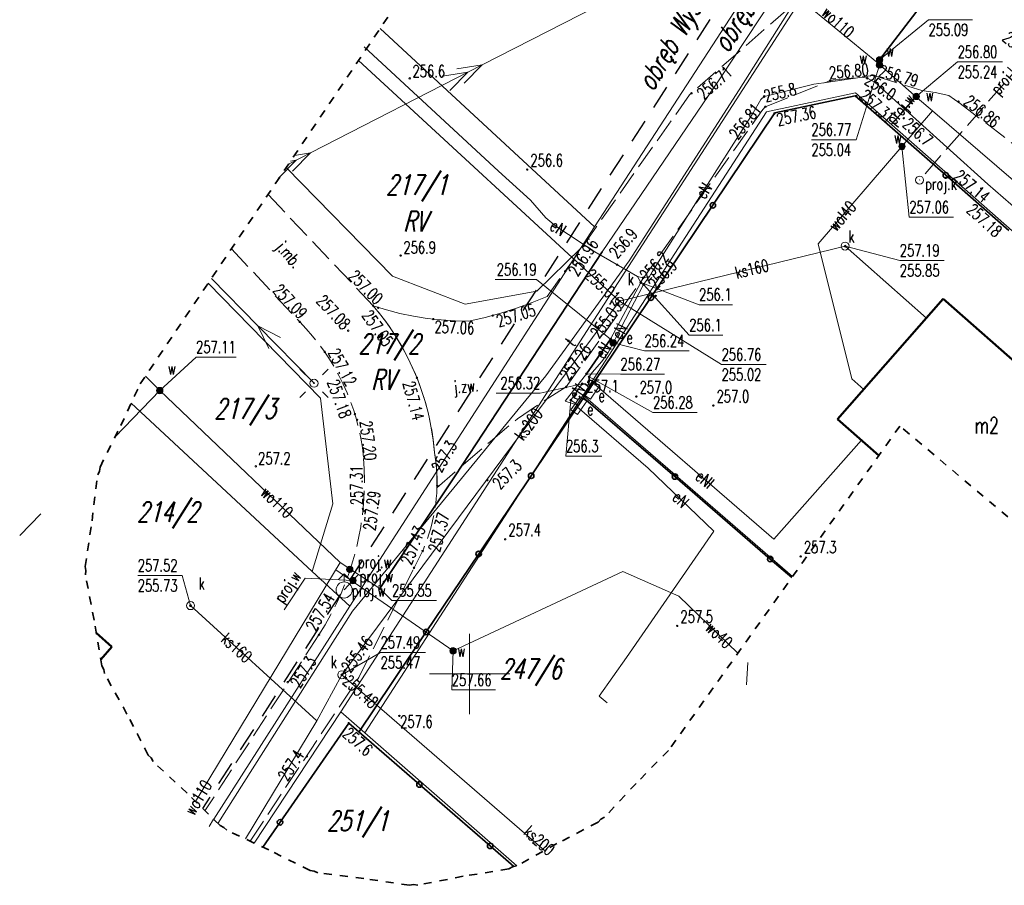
# Model space of a CAD drawing. Header units: metres. Extents: x 7443272 to 7443636, y 5636784 to 5637178.
# Tile 2 of 17: x 7443272 to 7443333, y 5636887 to 5636941. Entities that reach past the tile are written whole.
import ezdxf
from ezdxf.enums import TextEntityAlignment as Align

# ---------------------------------------------------------------- set-up
doc = ezdxf.new("R2010")
doc.units = ezdxf.units.M
doc.header["$MEASUREMENT"] = 0
for name, pattern in [('1', [0]), ('1_OTKJ', [2, 1.5, -0.5]), ('1_OTOO', [7.5, 7.5]), ('1_SUEP_A', [0]), ('1_SUKP', [0]), ('1_SULO', [0]), ('1_SUPP_P', [2, 1.5, -0.5]), ('1_SUTP_A', [0]), ('1_SUWP', [0]), ('2_EGBU_A', [0]), ('2_OTKJ', [2, 1.5, -0.5]), ('2_SUEP_A', [0]), ('2_SUKP', [0]), ('2_SULO', [0]), ('2_SUPP_P', [2, 1.5, -0.5]), ('2_SUTP_A', [0]), ('2_SUWP', [0]), ('3', [1, 0.5, -0.5]), ('3_EGBU_A', [0]), ('GAO', [2.5, 1.5, -1])]:
    doc.linetypes.add(name, pattern=pattern)
doc.layers.get('0').update_dxf_attribs({"color": 250, "linetype": 'CONTINUOUS', "lineweight": 100})
for name, color, linetype, lineweight in [('EDZPD_L_0', 3, '1', 18), ('EGBB_E_T_0', 7, 'CONTINUOUS', 20), ('EGBB_L_0', 7, '2_EGBU_A', 50), ('EPGPO_L_0', 3, 'GAO', 25), ('EPGTO_T_0', 3, 'CONTINUOUS', 25), ('EUZOU_T_0', 96, 'CONTINUOUS', 25), ('GRANICE_EWID_L_0', 3, '1', 18), ('KRZYZE_L_0', 7, '1', 0), ('NUMERY_DZIALEK_T_0', 3, 'CONTINUOUS', 25), ('P_SUK_E_T_6', 34, 'CONTINUOUS', 0), ('P_SUK_T_3', 34, 'CONTINUOUS', 18), ('P_SUKP_E_T_0', 34, 'CONTINUOUS', 0), ('P_SUKP_L_0', 34, '2_SUPP_P', 18), ('P_SUW_E_T_2', 5, 'CONTINUOUS', 0), ('P_SUW_E_T_6', 5, 'CONTINUOUS', 0), ('P_SUW_T_2', 5, 'CONTINUOUS', 18), ('P_SUW_T_5', 5, 'CONTINUOUS', 18), ('P_SUWP_E_T_0', 5, 'CONTINUOUS', 0), ('P_SUWP_L_0', 5, '2_SUPP_P', 18), ('SUE_E_T_1', 1, 'CONTINUOUS', 0), ('SUE_E_T_3', 1, 'CONTINUOUS', 0), ('SUE_T_4', 1, 'CONTINUOUS', 18), ('SUE_T_6', 1, 'CONTINUOUS', 18), ('SUEP_E_T_0', 1, 'CONTINUOUS', 0), ('SUEP_L_0', 1, '2_SUEP_A', 18), ('SUER_T_0', 1, 'CONTINUOUS', 18), ('SUK_E_T_4', 34, 'CONTINUOUS', 0), ('SUK_T_3', 34, 'CONTINUOUS', 18), ('SUKP_E_T_0', 34, 'CONTINUOUS', 0), ('SUKP_L_0', 34, '2_SUKP', 18), ('SUKR_T_0', 34, 'CONTINUOUS', 18), ('SUTP_E_T_0', 30, 'CONTINUOUS', 0), ('SUTP_L_0', 30, '2_SUTP_A', 18), ('SUW_E_T_2', 5, 'CONTINUOUS', 0), ('SUW_T_5', 5, 'CONTINUOUS', 18), ('SUWP_E_T_0', 5, 'CONTINUOUS', 0), ('SUWP_L_0', 5, '2_SUWP', 18), ('SUWR_T_0', 5, 'CONTINUOUS', 18), ('ZAKRES_L_2', 1, '3', 35)]:
    doc.layers.add(name, color=color, linetype=linetype, lineweight=lineweight)
for name, color, linetype, lineweight, true_color in [('OTK_E_T_0', 7, 'CONTINUOUS', 0, 0x7d7d7d), ('OTK_L_0', 7, '1_OTKJ', 18, 0x7d7d7d), ('OTO_L_0', 7, '1_OTOO', 35, 0x7d7d7d), ('OTR_T_0', 7, 'CONTINUOUS', 18, 0x7d7d7d), ('OTR_T_1', 7, 'CONTINUOUS', 18, 0x7d7d7d), ('SUE_T_3', 7, 'CONTINUOUS', 18, 0x7d7d7d), ('SUL_L_1', 7, '2_SULO', 35, 0x7d7d7d), ('SUP_T_2', 7, 'CONTINUOUS', 18, 0x7d7d7d)]:
    doc.layers.add(name, color=color, linetype=linetype, lineweight=lineweight, true_color=true_color)
doc.styles.get("Standard").update_dxf_attribs({"font": 'Simplex.SHX', "width": 0.75})

# ---------------------------------------------------------------- blocks, each defined once
blk = doc.blocks.new('1_SUKS')
at = {"linetype": 'Continuous'}
blk.add_circle((0, 0), 0.25, dxfattribs=at)
blk = doc.blocks.new('1_SUWH')
at = {"linetype": 'Continuous'}
for p, q in [((0, 1), (-0.35355, 0.64645)), ((0, 1), (0.35355, 0.64645)), ((0, 0.5), (0, 1))]:
    blk.add_line(p, q, dxfattribs=at)
blk.add_circle((0, 0), 0.5, dxfattribs=at)
blk = doc.blocks.new('1_SUWW')
at = {"linetype": 'Continuous'}
for radius in [0.2, 0.175, 0.15, 0.125, 0.1, 0.075, 0.05, 0.025, 0.00715]:
    blk.add_circle((0, 0), radius, dxfattribs=at)
blk = doc.blocks.new('1_SUEO_W')
at = {"linetype": 'Continuous'}
for p, q in [((-0.53035, 0.53035), (-0.8839, 0.8839)), ((0.53035, 0.53035), (0.8839, 0.8839)), ((-0.53035, -0.53035), (-0.8839, -0.8839)), ((0.53035, -0.53035), (0.8839, -0.8839))]:
    blk.add_line(p, q, dxfattribs=at)
blk.add_circle((0, 0), 0.025, dxfattribs=at)
blk = doc.blocks.new('1_SUPP')
at = {"linetype": 'Continuous'}
blk.add_circle((0, 0), 0.25, dxfattribs=at)
blk = doc.blocks.new('1_SUES')
at = {"linetype": 'Continuous'}
for p, q in [((0.5, 0.25), (-0.5, 0.25)), ((-0.5, 0.25), (-0.5, -0.25)), ((0.5, -0.25), (0.5, 0.25)), ((-0.5, -0.25), (0.5, -0.25))]:
    blk.add_line(p, q, dxfattribs=at)
blk = doc.blocks.new('1_SUEU')
at = {"linetype": 'Continuous'}
for radius in [0.2, 0.175, 0.15, 0.125, 0.1, 0.075, 0.05, 0.025, 0.00715]:
    blk.add_circle((0, 0), radius, dxfattribs=at)
blk = doc.blocks.new('1_SUPS')
at = {"linetype": 'Continuous'}
blk.add_circle((0, 0), 0.0625, dxfattribs=at)
blk = doc.blocks.new('2_OTRN')
at = {"linetype": 'Continuous'}
blk.add_circle((0, 0), 0.045, dxfattribs=at)
blk = doc.blocks.new('2_OTRS')
at = {"linetype": 'Continuous'}
blk.add_circle((0, 0), 0.045, dxfattribs=at)

msp = doc.modelspace()

# ---------------------------------------------------------------- linework, layer by layer
at = {"layer": 'EDZPD_L_0', "linetype": '1'}
for p, q in [((7443323.42, 5636951.93), (7443307.77, 5636927.8)), ((7443286.599, 5636889.485), (7443291.98, 5636897.65))]:
    msp.add_line(p, q, dxfattribs=at)
at = {"layer": 'EGBB_L_0', "linetype": '3_EGBU_A'}
for p, q in [((7443329.46, 5636923.32), (7443322.89, 5636915.84)), ((7443339.94, 5636914.09), (7443329.46, 5636923.32)), ((7443322.89, 5636915.84), (7443325.448, 5636913.582)), ((7443277.75, 5636901.683), (7443276.779, 5636902.552)), ((7443277.054, 5636900.905), (7443277.75, 5636901.683))]:
    msp.add_line(p, q, dxfattribs=at)
at = {"layer": 'EPGPO_L_0', "linetype": 'GAO'}
msp.add_line((7443324.417, 5636955.415), (7443283.392, 5636891.636), dxfattribs=at)
at = {"layer": 'GRANICE_EWID_L_0', "linetype": '1'}
for p, q in [((7443325.79, 5636949.96), (7443291.98, 5636897.65)), ((7443307.77, 5636927.8), (7443294.434, 5636940.144)), ((7443323.99, 5636936.15), (7443318.46, 5636934.96)), ((7443358.86, 5636905.4), (7443323.99, 5636936.15)), ((7443307.06, 5636917.33), (7443318.46, 5636934.96)), ((7443288.591, 5636931.493), (7443295.21, 5636924.73)), ((7443307.77, 5636927.8), (7443306.9, 5636926.46)), ((7443292.55, 5636904.21), (7443306.9, 5636926.46)), ((7443304.18, 5636923.8), (7443306.9, 5636926.46)), ((7443295.21, 5636924.73), (7443299.73, 5636922.99)), ((7443283.739, 5636924.308), (7443290.73, 5636917.16)), ((7443299.73, 5636922.99), (7443304.18, 5636923.8)), ((7443307.06, 5636917.33), (7443293.48, 5636896.33)), ((7443320.086, 5636906.063), (7443307.06, 5636917.33)), ((7443290.21, 5636906.38), (7443278.949, 5636916.844)), ((7443291.5, 5636910.58), (7443290.73, 5636917.16)), ((7443290.21, 5636906.38), (7443291.5, 5636910.58)), ((7443290.21, 5636906.38), (7443292.55, 5636904.21)), ((7443284.079, 5636890.961), (7443292.55, 5636904.21)), ((7443293.48, 5636896.33), (7443291.98, 5636897.65)), ((7443302.931, 5636888.067), (7443293.48, 5636896.33)), ((7443284.066, 5636890.974), (7443283.79, 5636890.51))]:
    msp.add_line(p, q, dxfattribs=at)
at = {"layer": 'KRZYZE_L_0', "linetype": '1'}
for p, q in [((7443300, 5636897.5), (7443300, 5636902.5)), ((7443297.5, 5636900), (7443302.5, 5636900))]:
    msp.add_line(p, q, dxfattribs=at)
at = {"layer": 'OTK_L_0', "linetype": '2_OTKJ'}
for p, q in [((7443321.346, 5636942.7), (7443313.681, 5636936.026)), ((7443318.389, 5636935.275), (7443322.429, 5636936.898)), ((7443322.429, 5636936.898), (7443325.145, 5636937.215)), ((7443325.145, 5636937.215), (7443328.116, 5636936.294)), ((7443328.116, 5636936.294), (7443328.962, 5636936.153)), ((7443313.681, 5636936.026), (7443304.83, 5636923.48)), ((7443328.962, 5636936.153), (7443329.8, 5636935.97)), ((7443329.8, 5636935.97), (7443330.511, 5636935.486)), ((7443306.008, 5636917.847), (7443318.169, 5636935.02)), ((7443318.169, 5636935.02), (7443318.262, 5636935.128)), ((7443318.262, 5636935.128), (7443318.389, 5636935.275)), ((7443330.511, 5636935.486), (7443353.801, 5636917.623)), ((7443293.995, 5636922.903), (7443287.463, 5636929.823)), ((7443285.18, 5636926.442), (7443289.43, 5636921.9)), ((7443304.83, 5636923.48), (7443303.883, 5636923.093)), ((7443294.822, 5636922.644), (7443293.995, 5636922.903)), ((7443293.995, 5636922.903), (7443294.485, 5636922.304)), ((7443302.921, 5636922.746), (7443301.945, 5636922.44)), ((7443303.883, 5636923.093), (7443302.921, 5636922.746)), ((7443294.485, 5636922.304), (7443294.945, 5636921.683)), ((7443295.661, 5636922.425), (7443294.822, 5636922.644)), ((7443296.51, 5636922.247), (7443295.661, 5636922.425)), ((7443297.366, 5636922.11), (7443296.51, 5636922.247)), ((7443298.228, 5636922.015), (7443297.366, 5636922.11)), ((7443300.958, 5636922.174), (7443299.96, 5636921.95)), ((7443301.945, 5636922.44), (7443300.958, 5636922.174)), ((7443294.945, 5636921.683), (7443295.375, 5636921.04)), ((7443299.093, 5636921.961), (7443298.228, 5636922.015)), ((7443299.96, 5636921.95), (7443299.093, 5636921.961)), ((7443295.375, 5636921.04), (7443295.774, 5636920.377)), ((7443295.774, 5636920.377), (7443296.14, 5636919.696)), ((7443296.14, 5636919.696), (7443296.473, 5636918.998)), ((7443296.473, 5636918.998), (7443296.772, 5636918.285)), ((7443296.772, 5636918.285), (7443297.036, 5636917.558)), ((7443304.753, 5636917.061), (7443306.008, 5636917.847)), ((7443297.036, 5636917.558), (7443297.265, 5636916.819)), ((7443297.265, 5636916.819), (7443297.459, 5636916.07)), ((7443302.985, 5636915.87), (7443304.753, 5636917.061)), ((7443297.459, 5636916.07), (7443297.616, 5636915.313)), ((7443301.29, 5636914.464), (7443302.985, 5636915.87)), ((7443297.616, 5636915.313), (7443297.736, 5636914.549)), ((7443297.736, 5636914.549), (7443297.82, 5636913.78)), ((7443299.617, 5636913.032), (7443301.29, 5636914.464)), ((7443297.82, 5636913.78), (7443297.92, 5636913.049)), ((7443297.92, 5636913.049), (7443297.969, 5636912.312)), ((7443297.968, 5636911.574), (7443299.617, 5636913.032)), ((7443297.969, 5636912.312), (7443297.968, 5636911.574)), ((7443293.1, 5636899.78), (7443296.54, 5636906.6)), ((7443290.63, 5636902.44), (7443283.538, 5636891.492)), ((7443286.344, 5636889.604), (7443293.1, 5636899.78))]:
    msp.add_line(p, q, dxfattribs=at)
for centre, radius, start, end in [((7443281.8, 5636912.427), 16.077, 4.82866, 40.66502), ((7443279.471, 5636912.054), 14.004, 5.87299, 44.67289), ((7443287.231, 5636911.964), 10.744, 357.92006, 9.73291), ((7443275.768, 5636912.04), 17.693, 327.13885, 4.68998), ((7443287.231, 5636911.964), 10.744, 330.05089, 357.92006)]:
    msp.add_arc(centre, radius, start, end, dxfattribs=at)
at = {"layer": 'OTO_L_0'}
for p, q in [((7443318.99, 5636934.89), (7443323.97, 5636935.95)), ((7443323.97, 5636935.95), (7443329.615, 5636931.012)), ((7443315.131, 5636929.148), (7443318.99, 5636934.89)), ((7443329.615, 5636931.012), (7443333.54, 5636927.58)), ((7443311.273, 5636923.405), (7443315.131, 5636929.148)), ((7443307.09, 5636917.18), (7443311.273, 5636923.405)), ((7443303.827, 5636912.324), (7443307.09, 5636917.18)), ((7443307.09, 5636917.18), (7443312.764, 5636912.275)), ((7443300.563, 5636907.468), (7443303.827, 5636912.324)), ((7443312.764, 5636912.275), (7443318.695, 5636907.148)), ((7443297.3, 5636902.613), (7443300.563, 5636907.468)), ((7443318.695, 5636907.148), (7443320.034, 5636905.991)), ((7443293.117, 5636896.388), (7443297.3, 5636902.613)), ((7443292.48, 5636896.94), (7443288.206, 5636890.777)), ((7443296.878, 5636893.125), (7443292.48, 5636896.94)), ((7443301.276, 5636889.31), (7443296.878, 5636893.125)), ((7443288.206, 5636890.777), (7443287.136, 5636889.235)), ((7443302.755, 5636888.027), (7443301.276, 5636889.31))]:
    msp.add_line(p, q, dxfattribs=at)
for centre in [(7443329.615, 5636931.012), (7443315.131, 5636929.148), (7443311.273, 5636923.405), (7443303.827, 5636912.324), (7443312.764, 5636912.275), (7443300.563, 5636907.468), (7443318.695, 5636907.148), (7443297.3, 5636902.613), (7443296.878, 5636893.125), (7443288.206, 5636890.777), (7443301.276, 5636889.31)]:
    msp.add_circle(centre, 0.17, dxfattribs=at)
at = {"layer": 'P_SUKP_L_0', "linetype": '1_SUPP_P'}
msp.add_line((7443335.902, 5636939.76), (7443327.986, 5636930.712), dxfattribs=at)
at = {"layer": 'P_SUWP_E_T_0', "linetype": 'Continuous'}
for p in [(7443288.455, 5636903.99), (7443292.745, 5636905.813)]:
    msp.add_line(p, (7443289.775, 5636905.948), dxfattribs=at)
at = {"layer": 'P_SUWP_L_0', "linetype": '1_SUPP_P'}
for p, q in [((7443327.777, 5636935.93), (7443326.258, 5636934.221)), ((7443292.745, 5636905.813), (7443292.194, 5636905.224)), ((7443293.052, 5636906.143), (7443292.745, 5636905.813))]:
    msp.add_line(p, q, dxfattribs=at)
at = {"layer": 'SUEP_L_0', "linetype": '1_SUEP_A'}
for p, q in [((7443311.453, 5636943.347), (7443300.773, 5636937.876)), ((7443301.79, 5636931.26), (7443293.45, 5636939.01)), ((7443300.773, 5636937.876), (7443290.092, 5636932.405)), ((7443299.883, 5636937.42), (7443298.32, 5636937.181)), ((7443298.775, 5636936.291), (7443299.883, 5636937.42)), ((7443300.773, 5636937.876), (7443299.21, 5636937.637)), ((7443299.666, 5636936.747), (7443300.773, 5636937.876)), ((7443324.42, 5636937.12), (7443322.02, 5636936.77)), ((7443324.72, 5636937.06), (7443324.42, 5636937.12)), ((7443325.2, 5636936.81), (7443324.72, 5636937.06)), ((7443332.24, 5636930.46), (7443325.2, 5636936.81)), ((7443321.41, 5636936.68), (7443318.68, 5636935.99)), ((7443322.02, 5636936.77), (7443321.41, 5636936.68)), ((7443318.11, 5636935.73), (7443317.64, 5636934.89)), ((7443318.32, 5636935.92), (7443318.11, 5636935.73)), ((7443318.68, 5636935.99), (7443318.32, 5636935.92)), ((7443317.64, 5636934.89), (7443314.18, 5636929.47)), ((7443288.095, 5636930.82), (7443289.202, 5636931.949)), ((7443290.092, 5636932.405), (7443288.738, 5636931.711)), ((7443289.202, 5636931.949), (7443288.864, 5636931.897)), ((7443288.985, 5636931.276), (7443290.092, 5636932.405)), ((7443290.092, 5636932.405), (7443289.105, 5636932.254)), ((7443303.79, 5636929.47), (7443301.79, 5636931.26)), ((7443348.58, 5636916.1), (7443332.24, 5636930.46)), ((7443304.74, 5636928.37), (7443303.79, 5636929.47)), ((7443314.18, 5636929.47), (7443311.35, 5636925.01)), ((7443305.37, 5636927.84), (7443304.74, 5636928.37)), ((7443307.79, 5636926.25), (7443305.37, 5636927.84)), ((7443310.439, 5636924.724), (7443307.79, 5636926.25)), ((7443286.822, 5636921.653), (7443283.937, 5636924.601)), ((7443310.649, 5636924.336), (7443310.439, 5636924.724)), ((7443310.79, 5636924.63), (7443310.439, 5636924.724)), ((7443311.181, 5636924.723), (7443310.79, 5636924.63)), ((7443310.811, 5636924.215), (7443311.181, 5636924.723)), ((7443311.35, 5636925.01), (7443311.181, 5636924.723)), ((7443310.649, 5636924.336), (7443308.77, 5636920.82)), ((7443310.811, 5636924.215), (7443309.14, 5636920.99)), ((7443290.32, 5636918.08), (7443286.822, 5636921.653)), ((7443287.514, 5636920.231), (7443286.822, 5636921.653)), ((7443286.822, 5636921.653), (7443288.229, 5636920.931)), ((7443309.14, 5636920.99), (7443309.028, 5636920.777)), ((7443308.77, 5636920.82), (7443307.79, 5636919.41)), ((7443309.028, 5636920.777), (7443308.6, 5636919.95)), ((7443308.6, 5636919.95), (7443308.22, 5636919.44)), ((7443307.79, 5636919.41), (7443307.27, 5636918.67)), ((7443308.22, 5636919.44), (7443307.62, 5636918.74)), ((7443307.27, 5636918.67), (7443305.932, 5636916.966)), ((7443307.62, 5636918.74), (7443307.44, 5636918.48)), ((7443307.44, 5636918.48), (7443307.44, 5636918.21)), ((7443307, 5636918.04), (7443306.293, 5636917.028)), ((7443307.2, 5636918.03), (7443307, 5636918.04)), ((7443307.34, 5636917.91), (7443307.2, 5636918.03)), ((7443307.37, 5636917.81), (7443307.34, 5636917.91)), ((7443307.42, 5636917.67), (7443307.37, 5636917.81)), ((7443307.44, 5636918.21), (7443307.4, 5636918.01)), ((7443307.4, 5636918.01), (7443307.49, 5636917.76)), ((7443307.71, 5636918.09), (7443318.93, 5636908.38)), ((7443306.789, 5636916.691), (7443305.932, 5636916.966)), ((7443306.789, 5636916.691), (7443306.293, 5636917.028)), ((7443311.11, 5636912.79), (7443306.68, 5636916.61)), ((7443318.93, 5636908.38), (7443324.37, 5636914.54)), ((7443315.18, 5636908.89), (7443311.11, 5636912.79)), ((7443309.75, 5636901.03), (7443315.18, 5636908.89)), ((7443308.064, 5636898.624), (7443309.75, 5636901.03)), ((7443308.562, 5636898.197), (7443308.064, 5636898.624))]:
    msp.add_line(p, q, dxfattribs=at)
at = {"layer": 'SUER_T_0', "linetype": 'Continuous'}
for p, q in [((7443301.584, 5636924.525), (7443304.163, 5636924.525)), ((7443308.77, 5636920.82), (7443304.163, 5636924.525)), ((7443310.649, 5636924.336), (7443314.269, 5636922.967)), ((7443310.811, 5636924.215), (7443313.658, 5636921.074)), ((7443314.269, 5636922.967), (7443316.359, 5636922.967)), ((7443313.658, 5636921.074), (7443315.748, 5636921.074)), ((7443308.93, 5636920.59), (7443310.879, 5636920.09)), ((7443310.879, 5636920.09), (7443313.648, 5636920.09)), ((7443307.27, 5636918.67), (7443309.379, 5636918.643)), ((7443307.44, 5636918.48), (7443311.403, 5636916.266)), ((7443309.379, 5636918.643), (7443312.121, 5636918.643)), ((7443307, 5636918.04), (7443304.392, 5636917.467)), ((7443301.65, 5636917.467), (7443304.392, 5636917.467)), ((7443306.293, 5636917.028), (7443305.99, 5636913.548)), ((7443311.403, 5636916.266), (7443314.145, 5636916.266)), ((7443305.99, 5636913.548), (7443308.216, 5636913.548))]:
    msp.add_line(p, q, dxfattribs=at)
at = {"layer": 'SUKP_L_0', "linetype": '1_SUKP'}
for p, q in [((7443293.087, 5636938.15), (7443309.33, 5636923.18)), ((7443323.35, 5636926.61), (7443309.33, 5636923.18)), ((7443328.42, 5636922.13), (7443323.35, 5636926.61)), ((7443309.33, 5636923.18), (7443292.05, 5636899.95)), ((7443290.5, 5636897.08), (7443282.64, 5636904.25)), ((7443292.05, 5636899.95), (7443290.5, 5636897.08)), ((7443292.05, 5636899.95), (7443304.652, 5636889.019)), ((7443290.5, 5636897.08), (7443286.054, 5636889.74))]:
    msp.add_line(p, q, dxfattribs=at)
at = {"layer": 'SUKR_T_0', "linetype": 'Continuous'}
for p, q in [((7443323.35, 5636926.61), (7443326.753, 5636925.715)), ((7443326.753, 5636925.715), (7443329.521, 5636925.715)), ((7443309.33, 5636923.18), (7443315.67, 5636919.244)), ((7443315.67, 5636919.244), (7443318.439, 5636919.244)), ((7443279.353, 5636906.124), (7443282.122, 5636906.124)), ((7443282.64, 5636904.25), (7443282.122, 5636906.124)), ((7443292.05, 5636899.95), (7443294.46, 5636901.337)), ((7443294.46, 5636901.337), (7443297.256, 5636901.337))]:
    msp.add_line(p, q, dxfattribs=at)
at = {"layer": 'SUL_L_1', "linetype": '1_SULO'}
for p, q in [((7443330.916, 5636945.289), (7443325.5, 5636938.19)), ((7443308.242, 5636926.26), (7443299.107, 5636912.328)), ((7443307.79, 5636919.41), (7443308.77, 5636920.82)), ((7443307.27, 5636918.67), (7443307.79, 5636919.41)), ((7443307.44, 5636918.21), (7443307.44, 5636918.48)), ((7443307, 5636918.04), (7443307.2, 5636918.03)), ((7443307.2, 5636918.03), (7443307.34, 5636917.91)), ((7443307.4, 5636918.01), (7443307.44, 5636918.21)), ((7443299.107, 5636912.328), (7443294.424, 5636905.312))]:
    msp.add_line(p, q, dxfattribs=at)
at = {"layer": 'SUTP_L_0', "linetype": '1_SUTP_A'}
for p, q in [((7443316.758, 5636936.32), (7443330.514, 5636958.071)), ((7443309.929, 5636925.699), (7443316.758, 5636936.32)), ((7443304.747, 5636918.532), (7443309.929, 5636925.699)), ((7443292.712, 5636903.915), (7443304.747, 5636918.532)), ((7443284.345, 5636890.7), (7443292.712, 5636903.915))]:
    msp.add_line(p, q, dxfattribs=at)
at = {"layer": 'SUWP_L_0', "linetype": '1_SUWP'}
for p, q in [((7443325.5, 5636938.19), (7443330.91, 5636945.28)), ((7443319.452, 5636942.887), (7443325.333, 5636938.04)), ((7443315.56, 5636937.01), (7443318.833, 5636941.98)), ((7443325.333, 5636938.04), (7443325.5, 5636938.19)), ((7443327.84, 5636935.84), (7443325.333, 5636938.04)), ((7443308.242, 5636926.26), (7443315.56, 5636937.01)), ((7443327.78, 5636935.92), (7443326.43, 5636934.377)), ((7443328.79, 5636935.03), (7443327.84, 5636935.84)), ((7443326.89, 5636932.81), (7443328.79, 5636935.03)), ((7443333.83, 5636930.69), (7443328.79, 5636935.03)), ((7443321.67, 5636926.75), (7443326.89, 5636932.81)), ((7443323.77, 5636918.35), (7443321.67, 5636926.75)), ((7443299.107, 5636912.328), (7443308.242, 5636926.26)), ((7443280.727, 5636917.624), (7443279.833, 5636918.525)), ((7443324.52, 5636917.69), (7443323.77, 5636918.35)), ((7443280.727, 5636917.624), (7443277.952, 5636914.755)), ((7443291.944, 5636906.934), (7443280.727, 5636917.624)), ((7443294.424, 5636905.312), (7443299.107, 5636912.328)), ((7443273.319, 5636909.963), (7443272.014, 5636908.616)), ((7443282.952, 5636892.068), (7443291.944, 5636906.934)), ((7443291.944, 5636906.934), (7443291.955, 5636906.928)), ((7443291.955, 5636906.928), (7443294.424, 5636905.312)), ((7443298.97, 5636901.44), (7443291.672, 5636906.485)), ((7443309.52, 5636906.38), (7443298.97, 5636901.44)), ((7443313.01, 5636904.83), (7443309.52, 5636906.38)), ((7443316.691, 5636901.303), (7443313.01, 5636904.83)), ((7443317.23, 5636899.324), (7443317.3, 5636900.72))]:
    msp.add_line(p, q, dxfattribs=at)
at = {"layer": 'SUWR_T_0', "linetype": 'Continuous'}
for p, q in [((7443325.5, 5636938.19), (7443328.544, 5636940.684)), ((7443328.544, 5636940.684), (7443331.285, 5636940.684)), ((7443327.78, 5636935.92), (7443330.35, 5636938.062)), ((7443330.35, 5636938.062), (7443333.146, 5636938.062)), ((7443325.49, 5636937.87), (7443324.048, 5636933.224)), ((7443321.253, 5636933.224), (7443324.048, 5636933.224)), ((7443326.89, 5636932.81), (7443327.344, 5636928.408)), ((7443327.344, 5636928.408), (7443330.085, 5636928.408)), ((7443280.721, 5636917.623), (7443282.982, 5636919.706)), ((7443282.982, 5636919.706), (7443285.479, 5636919.706)), ((7443294.424, 5636905.312), (7443295.168, 5636904.566)), ((7443295.168, 5636904.566), (7443297.936, 5636904.566)), ((7443298.97, 5636901.44), (7443298.892, 5636899.006)), ((7443298.892, 5636899.006), (7443301.606, 5636899.006))]:
    msp.add_line(p, q, dxfattribs=at)
at = {"layer": 'ZAKRES_L_2', "linetype": '3'}
for p, q in [((7443279.512, 5636918.049), (7443300.547, 5636949.198)), ((7443278.295, 5636915.443), (7443279.512, 5636918.049)), ((7443277.012, 5636912.868), (7443278.295, 5636915.443)), ((7443326.757, 5636915.417), (7443312.37, 5636895.244)), ((7443347.257, 5636898.189), (7443326.757, 5636915.417)), ((7443276.512, 5636909.525), (7443276.864, 5636912.38)), ((7443276.864, 5636912.38), (7443276.974, 5636912.613)), ((7443276.974, 5636912.613), (7443277.012, 5636912.868)), ((7443276.087, 5636906.679), (7443276.512, 5636909.525)), ((7443276.13, 5636906.425), (7443276.087, 5636906.679)), ((7443276.098, 5636906.169), (7443276.13, 5636906.425)), ((7443276.646, 5636903.345), (7443276.098, 5636906.169)), ((7443277.121, 5636900.508), (7443276.646, 5636903.345)), ((7443277.24, 5636900.279), (7443277.121, 5636900.508)), ((7443277.289, 5636900.026), (7443277.24, 5636900.279)), ((7443278.682, 5636897.509), (7443277.289, 5636900.026)), ((7443280.011, 5636894.958), (7443278.682, 5636897.509)), ((7443312.37, 5636895.244), (7443310.354, 5636893.192)), ((7443280.195, 5636894.777), (7443280.011, 5636894.958)), ((7443280.319, 5636894.552), (7443280.195, 5636894.777)), ((7443282.422, 5636892.589), (7443280.319, 5636894.552)), ((7443310.354, 5636893.192), (7443308.391, 5636891.089)), ((7443284.474, 5636890.573), (7443282.422, 5636892.589)), ((7443308.165, 5636890.964), (7443307.985, 5636890.78)), ((7443308.391, 5636891.089), (7443308.165, 5636890.964)), ((7443284.705, 5636890.458), (7443284.474, 5636890.573)), ((7443284.893, 5636890.282), (7443284.705, 5636890.458)), ((7443287.5, 5636889.064), (7443284.893, 5636890.282)), ((7443307.985, 5636890.78), (7443305.433, 5636889.452)), ((7443290.074, 5636887.781), (7443287.5, 5636889.064)), ((7443305.433, 5636889.452), (7443302.916, 5636888.058)), ((7443302.435, 5636887.89), (7443299.598, 5636887.415)), ((7443302.663, 5636888.009), (7443302.435, 5636887.89)), ((7443302.916, 5636888.058), (7443302.663, 5636888.009)), ((7443290.329, 5636887.743), (7443290.074, 5636887.781)), ((7443290.563, 5636887.634), (7443290.329, 5636887.743)), ((7443293.418, 5636887.282), (7443290.563, 5636887.634)), ((7443296.263, 5636886.857), (7443293.418, 5636887.282)), ((7443299.598, 5636887.415), (7443296.773, 5636886.868)), ((7443296.517, 5636886.899), (7443296.263, 5636886.857)), ((7443296.773, 5636886.868), (7443296.517, 5636886.899))]:
    msp.add_line(p, q, dxfattribs=at)

# ---------------------------------------------------------------- block references
at = {"layer": 'OTR_T_0'}
for p in [(7443322.429, 5636936.898), (7443325.179, 5636937.197), (7443313.801, 5636936.117), (7443324.049, 5636935.936), (7443330.408, 5636935.59), (7443318.389, 5636935.275), (7443318.96, 5636934.859), (7443329.858, 5636930.9), (7443305.95, 5636925.055), (7443293.995, 5636922.903), (7443294.309, 5636922.776), (7443297.741, 5636922.07), (7443301.441, 5636922.292), (7443289.43, 5636921.9), (7443292.444, 5636921.351), (7443290.987, 5636920.02), (7443296.72, 5636918.42), (7443306.008, 5636917.847), (7443292.86, 5636916.16), (7443293.001, 5636915.801), (7443293.36, 5636910.26), (7443293.46, 5636910.132), (7443297.079, 5636907.651), (7443296.54, 5636906.6), (7443290.63, 5636902.44)]:
    msp.add_blockref('2_OTRS', p, dxfattribs=at)
at = {"layer": 'OTR_T_1'}
for p in [(7443296.27, 5636937.04), (7443327, 5636934.56), (7443303.58, 5636931.37), (7443295.707, 5636926.021), (7443309.18, 5636925.45), (7443311.57, 5636923.51), (7443307.06, 5636917.33), (7443310.37, 5636917.25), (7443315.16, 5636916.69), (7443286.702, 5636912.916), (7443297.99, 5636911.697), (7443301.11, 5636912.05), (7443302.21, 5636908.38), (7443320.59, 5636907.31), (7443312.91, 5636902.99), (7443288.68, 5636899.49), (7443292.48, 5636896.94), (7443295.63, 5636897.39), (7443289.88, 5636894.87)]:
    msp.add_blockref('2_OTRN', p, dxfattribs=at)
at = {"layer": 'P_SUK_T_3'}
msp.add_blockref('1_SUKS', (7443327.986, 5636930.712), dxfattribs=at)
at = {"layer": 'P_SUW_T_2'}
msp.add_blockref('1_SUWH', (7443292.194, 5636905.224), dxfattribs=at)
at = {"layer": 'P_SUW_T_5'}
for p in [(7443292.545, 5636906.507), (7443292.745, 5636905.813)]:
    msp.add_blockref('1_SUWW', p, dxfattribs=at)
at = {"layer": 'SUE_T_3'}
for name in ['1_SUEO_W', '1_SUPP']:
    msp.add_blockref(name, (7443290.32, 5636918.08), dxfattribs=at)
at = {"layer": 'SUE_T_4'}
for p, rotation in [((7443307.591, 5636917.646), 56.84825550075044), ((7443306.789, 5636916.691), 234.8808518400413)]:
    msp.add_blockref('1_SUES', p, dxfattribs=dict(at, rotation=rotation))
at = {"layer": 'SUE_T_6'}
msp.add_blockref('1_SUEU', (7443308.93, 5636920.59), dxfattribs=at)
at = {"layer": 'SUER_T_0'}
for p in [(7443324.72, 5636937.06), (7443318.32, 5636935.92), (7443310.79, 5636924.63), (7443310.649, 5636924.336), (7443310.811, 5636924.215), (7443308.77, 5636920.82), (7443308.93, 5636920.59), (7443307.27, 5636918.67), (7443307.44, 5636918.48), (7443307, 5636918.04), (7443306.293, 5636917.028)]:
    msp.add_blockref('1_SUPS', p, dxfattribs=at)
at = {"layer": 'SUK_T_3'}
for p in [(7443323.35, 5636926.61), (7443309.33, 5636923.18), (7443282.64, 5636904.25), (7443292.05, 5636899.95)]:
    msp.add_blockref('1_SUKS', p, dxfattribs=at)
at = {"layer": 'SUKR_T_0'}
for p in [(7443323.35, 5636926.61), (7443309.194, 5636923.306), (7443309.218, 5636923.029), (7443309.33, 5636923.18), (7443282.64, 5636904.25), (7443292.263, 5636900.236), (7443292.05, 5636899.95), (7443292.301, 5636899.732)]:
    msp.add_blockref('1_SUPS', p, dxfattribs=at)
at = {"layer": 'SUP_T_2'}
msp.add_blockref('1_SUPP', (7443290.32, 5636918.08), dxfattribs=at)
at = {"layer": 'SUW_T_5'}
for p in [(7443325.49, 5636937.87), (7443325.5, 5636938.19), (7443327.78, 5636935.92), (7443326.89, 5636932.81), (7443280.727, 5636917.624), (7443298.97, 5636901.44)]:
    msp.add_blockref('1_SUWW', p, dxfattribs=at)
at = {"layer": 'SUWR_T_0'}
for p in [(7443325.5, 5636938.19), (7443325.49, 5636937.87), (7443327.78, 5636935.92), (7443326.89, 5636932.81), (7443280.727, 5636917.624), (7443294.424, 5636905.312), (7443298.97, 5636901.44)]:
    msp.add_blockref('1_SUPS', p, dxfattribs=at)

# ---------------------------------------------------------------- texts
at = {"layer": 'EGBB_E_T_0', "width": 0.7}
msp.add_text('m2', height=1, dxfattribs=at).set_placement((7443331.412, 5636914.963))
at = {"layer": 'EPGTO_T_0', "oblique": 15, "width": 0.7}
for s, rotation, p in [('obręb Bukowa', 57.12384, (7443317.886, 5636942.307)), ('obręb Występy', 59.6, (7443313.18, 5636940.04))]:
    msp.add_text(s, height=1.25, rotation=rotation, dxfattribs=at).set_placement(p, align=Align.MIDDLE)
at = {"layer": 'EUZOU_T_0', "oblique": 15, "width": 0.7}
for p in [(7443295.869, 5636928.772), (7443293.869, 5636918.925)]:
    msp.add_text('RV', height=1.25, dxfattribs=at).set_placement(p, align=Align.TOP_LEFT)
at = {"layer": 'NUMERY_DZIALEK_T_0', "oblique": 15, "width": 0.7}
for s, p in [('217/1', (7443294.803, 5636931.046)), ('217/2', (7443293.089, 5636921.157)), ('217/3', (7443284.119, 5636917.126)), ('214/2', (7443279.313, 5636910.708)), ('247/6', (7443301.888, 5636900.938))]:
    msp.add_text(s, height=1.25, dxfattribs=at).set_placement(p, align=Align.TOP_LEFT)
msp.add_text('251/1', height=1.25, rotation=0.06548, dxfattribs=at).set_placement((7443291.12, 5636891.485), align=Align.TOP_LEFT)
at = {"layer": 'OTK_E_T_0', "width": 0.7}
for s, rotation, p in [('j.mb.', 310.84, (7443288.689, 5636926.014)), ('j.zw.', 5.44029, (7443299.788, 5636917.788))]:
    msp.add_text(s, height=0.75, rotation=rotation, dxfattribs=at).set_placement(p, align=Align.MIDDLE)
at = {"layer": 'OTR_T_0', "width": 0.7}
for s, rotation, p in [('256.79', 317.69262, (7443333.587, 5636940.024)), ('256.71', 41.42883, (7443314.056, 5636936.235)), ('257.36', 11.79554, (7443319.032, 5636934.817)), ('256.96', 57.29768, (7443306.085, 5636925.073)), ('257.05', 17.87869, (7443301.586, 5636922.274)), ('257.05', 305.91928, (7443293.854, 5636922.725)), ('257.06', 358.07196, (7443297.826, 5636921.968)), ('257.14', 284.70802, (7443296.562, 5636918.282)), ('257.37', 75.2245, (7443297.406, 5636907.714))]:
    msp.add_text(s, height=0.75, rotation=rotation, dxfattribs=at).set_placement(p, align=Align.TOP_LEFT)
for s, rotation, p in [('256.80', 4.80967, (7443322.387, 5636937.007)), ('256.79', 344.37713, (7443325.391, 5636937.172)), ('257.31', 317.86576, (7443324.179, 5636935.873)), ('256.86', 321.12908, (7443330.667, 5636935.482)), ('257.14', 319.6565, (7443330.054, 5636930.853)), ('257.12', 298.40524, (7443291.169, 5636919.989)), ('257.26', 53.66397, (7443306.153, 5636918.198)), ('257.20', 277.09286, (7443293.166, 5636915.699)), ('257.31', 90.44137, (7443293.353, 5636910.504)), ('257.43', 68.46936, (7443296.367, 5636906.719)), ('257.54', 60.05022, (7443290.417, 5636902.594))]:
    msp.add_text(s, height=0.75, rotation=rotation, dxfattribs=at).set_placement(p)
for s, rotation, p in [('256.81', 51.85596, (7443318.2, 5636935.107)), ('257.00', 314.89171, (7443294.158, 5636922.913)), ('257.09', 313.62476, (7443289.415, 5636922.014))]:
    msp.add_text(s, height=0.75, rotation=rotation, dxfattribs=at).set_placement(p, align=Align.RIGHT)
for rotation, p in [(317.5667, (7443333.185, 5636927.654)), (289.95, (7443292.674, 5636916.075))]:
    msp.add_text('257.18', height=0.75, rotation=rotation, dxfattribs=at).set_placement(p, align=Align.TOP_RIGHT)
msp.add_text('257.08', height=0.75, rotation=313.13558, dxfattribs=at).set_placement((7443292.382, 5636921.597), align=Align.MIDDLE_RIGHT)
msp.add_text('257.29', height=0.75, rotation=82.5355, dxfattribs=at).set_placement((7443293.544, 5636910.207), align=Align.TOP_CENTER)
at = {"layer": 'OTR_T_1', "width": 0.7}
for s, p in [('256.6', (7443296.449, 5636937.114)), ('256.6', (7443303.78, 5636931.57)), ('256.9', (7443295.88, 5636926.15)), ('257.1', (7443307.26, 5636917.53)), ('257.0', (7443310.57, 5636917.45)), ('257.0', (7443315.36, 5636916.89)), ('257.2', (7443286.84, 5636913.03)), ('257.4', (7443302.41, 5636908.58)), ('257.3', (7443320.79, 5636907.51)), ('257.5', (7443313.11, 5636903.19))]:
    msp.add_text(s, height=0.75, dxfattribs=at).set_placement(p)
msp.add_text('256.7', height=0.75, rotation=318.59965, dxfattribs=at).set_placement((7443327.114, 5636934.375), align=Align.MIDDLE_LEFT)
for s, rotation, p in [('256.9', 49.41534, (7443309.178, 5636925.777)), ('256.9', 47.56739, (7443311.599, 5636923.833)), ('257.3', 59.94938, (7443298.234, 5636912.468))]:
    msp.add_text(s, height=0.75, rotation=rotation, dxfattribs=at).set_placement(p)
for s, rotation, p in [('257.3', 45.64598, (7443301.35, 5636911.953)), ('257.3', 58.52001, (7443288.8, 5636899.46)), ('257.6', 318.78611, (7443292.527, 5636896.74))]:
    msp.add_text(s, height=0.75, rotation=rotation, dxfattribs=at).set_placement(p, align=Align.TOP_LEFT)
msp.add_text('257.6', height=0.75, dxfattribs=at).set_placement((7443295.68, 5636897.41), align=Align.TOP_LEFT)
msp.add_text('257.4', height=0.75, rotation=57.35536, dxfattribs=at).set_placement((7443289.75, 5636894.972), align=Align.RIGHT)
at = {"layer": 'P_SUK_E_T_6', "width": 0.7}
msp.add_text('proj.k', height=0.75, dxfattribs=at).set_placement((7443328.318, 5636930.108))
at = {"layer": 'P_SUKP_E_T_0', "width": 0.7}
msp.add_text('proj.k', height=0.75, rotation=48.81677, dxfattribs=at).set_placement((7443333.359, 5636936.886), align=Align.MIDDLE)
at = {"layer": 'P_SUW_E_T_2', "width": 0.7}
msp.add_text('proj.w', height=0.75, dxfattribs=at).set_placement((7443292.672, 5636904.808))
at = {"layer": 'P_SUW_E_T_6', "width": 0.7}
for p in [(7443293.043, 5636906.588), (7443293.152, 5636905.704)]:
    msp.add_text('proj.w', height=0.75, dxfattribs=at).set_placement(p)
at = {"layer": 'P_SUWP_E_T_0', "width": 0.7}
msp.add_text('proj.w', height=0.75, rotation=50.49233, dxfattribs=at).set_placement((7443326.883, 5636935.077), align=Align.MIDDLE)
msp.add_text('proj.w', height=0.75, rotation=56.01, dxfattribs=at).set_placement((7443289.568, 5636906.088), align=Align.RIGHT)
at = {"layer": 'SUE_E_T_1', "width": 0.7}
for p in [(7443308.014, 5636916.933), (7443307.297, 5636916.088)]:
    msp.add_text('e', height=0.75, dxfattribs=at).set_placement(p)
at = {"layer": 'SUE_E_T_3', "width": 0.7}
msp.add_text('e', height=0.75, dxfattribs=at).set_placement((7443309.744, 5636920.547))
at = {"layer": 'SUEP_E_T_0', "width": 0.7}
for s, rotation, p in [('eN', 57.4468, (7443314.557, 5636930.061)), ('eN', 326.6941, (7443305.505, 5636927.749)), ('eN', 62.60955, (7443309.306, 5636921.31)), ('eN', 55.19934, (7443308.286, 5636920.123)), ('eN', 55.0612, (7443306.657, 5636917.55)), ('eNI', 319.12647, (7443314.628, 5636912.103)), ('eN', 316.22193, (7443313.127, 5636910.857))]:
    msp.add_text(s, height=0.75, rotation=rotation, dxfattribs=at).set_placement(p, align=Align.MIDDLE)
at = {"layer": 'SUER_T_0', "width": 0.7}
for s, rotation, p in [('256.0', 326.12473, (7443324.72, 5636937.06)), ('255.8', 13.8179, (7443318.32, 5636935.92)), ('256.2', 47.5786, (7443310.79, 5636924.63))]:
    msp.add_text(s, height=0.75, rotation=rotation, dxfattribs=at).set_placement(p, align=Align.MIDDLE_LEFT)
for s, p in [('256.19', (7443304.163, 5636924.775)), ('256.32', (7443304.392, 5636917.717))]:
    msp.add_text(s, height=0.75, dxfattribs=at).set_placement(p, align=Align.RIGHT)
for s, p in [('256.1', (7443314.269, 5636923.967)), ('256.3', (7443305.99, 5636914.548))]:
    msp.add_text(s, height=0.75, dxfattribs=at).set_placement(p, align=Align.TOP_LEFT)
for s, p in [('256.1', (7443313.658, 5636921.324)), ('256.24', (7443310.879, 5636920.34)), ('256.27', (7443309.379, 5636918.893)), ('256.28', (7443311.403, 5636916.516))]:
    msp.add_text(s, height=0.75, dxfattribs=at).set_placement(p)
at = {"layer": 'SUK_E_T_4', "width": 0.7}
for p in [(7443323.549, 5636926.829), (7443309.83, 5636924.18), (7443283.14, 5636905.25), (7443291.367, 5636900.37)]:
    msp.add_text('k', height=0.75, dxfattribs=at).set_placement(p)
at = {"layer": 'SUKP_E_T_0', "width": 0.7}
for s, rotation, p in [('ks160', 13.74741, (7443317.552, 5636925.192)), ('ks200', 53.48075, (7443303.672, 5636915.539)), ('ks160', 317.6285, (7443285.514, 5636901.628)), ('ks200', 318.13533, (7443304.337, 5636889.641))]:
    msp.add_text(s, height=0.75, rotation=rotation, dxfattribs=at).set_placement(p, align=Align.MIDDLE)
at = {"layer": 'SUKR_T_0', "width": 0.7}
for s, p in [('257.19', (7443326.753, 5636926.715)), ('255.85', (7443326.753, 5636925.465)), ('256.76', (7443315.67, 5636920.244)), ('255.02', (7443315.67, 5636918.994)), ('257.52', (7443279.353, 5636907.124)), ('255.73', (7443279.353, 5636905.874)), ('257.49', (7443294.46, 5636902.337)), ('255.47', (7443294.46, 5636901.087))]:
    msp.add_text(s, height=0.75, dxfattribs=at).set_placement(p, align=Align.TOP_LEFT)
for s, rotation, p in [('255.01', 317.33507, (7443309.194, 5636923.306)), ('255.03', 53.48073, (7443309.218, 5636923.029))]:
    msp.add_text(s, height=0.75, rotation=rotation, dxfattribs=at).set_placement(p, align=Align.MIDDLE_RIGHT)
for s, rotation, p in [('255.46', 53.48073, (7443292.263, 5636900.236)), ('255.48', 318.13533, (7443292.301, 5636899.732))]:
    msp.add_text(s, height=0.75, rotation=rotation, dxfattribs=at).set_placement(p, align=Align.MIDDLE_LEFT)
at = {"layer": 'SUTP_E_T_0', "width": 0.7}
msp.add_text('t', height=0.75, rotation=51.61185, dxfattribs=at).set_placement((7443306.271, 5636920.64), align=Align.MIDDLE)
at = {"layer": 'SUW_E_T_2', "width": 0.7}
for p in [(7443325.901, 5636938.393), (7443324.232, 5636937.946), (7443328.369, 5636935.623), (7443281.227, 5636918.624), (7443299.234, 5636901.063)]:
    msp.add_text('w', height=0.75, dxfattribs=at).set_placement(p)
msp.add_text('w', height=0.75, dxfattribs=at).set_placement((7443326.881, 5636932.988), align=Align.RIGHT)
at = {"layer": 'SUWP_E_T_0', "width": 0.7}
for s, rotation, p in [('wo110', 317.67951, (7443322.915, 5636940.544)), ('woI40', 49.25885, (7443323.171, 5636928.493)), ('wo110', 316.39603, (7443288.016, 5636910.681)), ('wo40', 316.22758, (7443315.516, 5636902.429)), ('wo110', 58.8307, (7443283.106, 5636892.314))]:
    msp.add_text(s, height=0.75, rotation=rotation, dxfattribs=at).set_placement(p, align=Align.MIDDLE)
at = {"layer": 'SUWR_T_0', "width": 0.7}
for s, p in [('255.09', (7443328.544, 5636940.434)), ('256.80', (7443330.35, 5636939.062)), ('255.24', (7443330.35, 5636937.812)), ('256.77', (7443321.253, 5636934.224)), ('255.04', (7443321.253, 5636932.974))]:
    msp.add_text(s, height=0.75, dxfattribs=at).set_placement(p, align=Align.TOP_LEFT)
for s, p in [('257.06', (7443327.344, 5636928.658)), ('257.11', (7443282.982, 5636919.956)), ('255.55', (7443295.168, 5636904.816)), ('257.66', (7443298.892, 5636899.256))]:
    msp.add_text(s, height=0.75, dxfattribs=at).set_placement(p)

doc.saveas('drawing.dxf')
